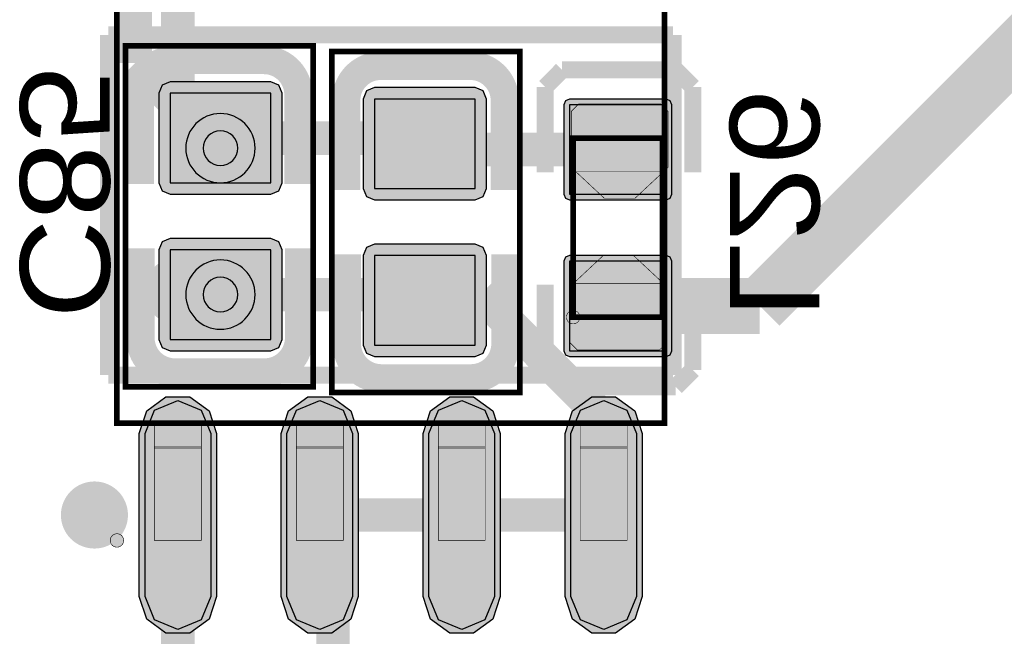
# Model space of a CAD drawing. Header units: millimetres. Extents: x -8 to 125, y -6 to 113.
# Tile 19 of 142: x 59.67 to 68.48, y 5.29 to 10.8. Entities that reach past the tile are written whole.
import ezdxf
from ezdxf.enums import TextEntityAlignment as Align

# ---------------------------------------------------------------- set-up
doc = ezdxf.new("R2010")
doc.units = ezdxf.units.MM
for name, color, linetype, true_color in [('Bottom Layer', 7, 'Continuous', 0x0000ff), ('Bottom Paste Mask Layer', 7, 'Continuous', 0x800000), ('Bottom Silkscreen Layer', 7, 'Continuous', 0x66cc33), ('Bottom Solder Mask Layer', 7, 'Continuous', 0xaa00ff), ('Component Marking Layer', 7, 'Continuous', 0x66ffcc), ('Component Shape Layer', 7, 'Continuous', 0x00cccc), ('Document Layer', 7, 'Continuous', 0xffffff), ('Hole Layer', 7, 'Continuous', 0x222222), ('Multi-Layer', 7, 'Continuous', 0xc0c0c0), ('Pin Floating Layer', 7, 'Continuous', 0xff99ff), ('Pin Soldering Layer', 7, 'Continuous', 0xcc9999), ('Top Layer', 7, 'Continuous', 0xff0000), ('Top Paste Mask Layer', 7, 'Continuous', 0x808080), ('Top Silkscreen Layer', 7, 'Continuous', 0xffcc00), ('Top Solder Mask Layer', 7, 'Continuous', 0x800080)]:
    doc.layers.add(name, color=color, linetype=linetype, true_color=true_color)
doc.styles.get("Standard").update_dxf_attribs({"font": 'arial.ttf'})

msp = doc.modelspace()

# ---------------------------------------------------------------- hatches: boundary and pattern name
at = {"layer": 'Bottom Layer'}
for points in [[(61.9181, 10.1424), (61.0181, 10.1424), (61.0181, 9.3424), (61.9181, 9.3424)], [(62.8469, 9.2916), (63.7469, 9.2916), (63.7469, 10.0916), (62.8469, 10.0916)], [(65.4561, 10.0407), (64.5921, 10.0407), (64.5921, 9.2407), (65.4561, 9.2407)], [(61.9181, 8.7424), (61.0181, 8.7424), (61.0181, 7.9424), (61.9181, 7.9424)], [(62.8469, 7.8916), (63.7469, 7.8916), (63.7469, 8.6916), (62.8469, 8.6916)], [(65.4561, 8.6409), (64.5921, 8.6409), (64.5921, 7.8409), (65.4561, 7.8409)]]:
    msp.add_hatch(color=256, dxfattribs=at).paths.add_polyline_path(points)
at = {"layer": 'Bottom Paste Mask Layer'}
for points in [[(61.9181, 10.1424), (61.0181, 10.1424), (61.0181, 9.3424), (61.9181, 9.3424)], [(62.8469, 9.2916), (63.7469, 9.2916), (63.7469, 10.0916), (62.8469, 10.0916)], [(65.1784, 9.2049), (64.9019, 9.2049), (64.6081, 9.479), (64.6081, 9.9823), (64.6721, 10.0463), (65.4081, 10.0463), (65.4721, 9.9823), (65.4721, 9.479)], [(61.9181, 8.7424), (61.0181, 8.7424), (61.0181, 7.9424), (61.9181, 7.9424)], [(62.8469, 7.8916), (63.7469, 7.8916), (63.7469, 8.6916), (62.8469, 8.6916)], [(65.1671, 8.6892), (64.8906, 8.6892), (64.5969, 8.415), (64.5969, 7.9117), (64.6609, 7.8477), (65.3969, 7.8477), (65.4609, 7.9117), (65.4609, 8.415)]]:
    msp.add_hatch(color=256, dxfattribs=at).paths.add_polyline_path(points)
at = {"layer": 'Bottom Solder Mask Layer'}
for points in [[(61.9181, 10.244), (61.0181, 10.244), (60.9463, 10.2143), (60.9165, 10.1424), (60.9165, 9.3424), (60.9463, 9.2706), (61.0181, 9.2408), (61.9181, 9.2408), (61.99, 9.2706), (62.0197, 9.3424), (62.0197, 10.1424), (61.99, 10.2143)], [(62.8469, 9.19), (63.7469, 9.19), (63.8188, 9.2198), (63.8485, 9.2916), (63.8485, 10.0916), (63.8188, 10.1635), (63.7469, 10.1932), (62.8469, 10.1932), (62.7751, 10.1635), (62.7453, 10.0916), (62.7453, 9.2916), (62.7751, 9.2198)], [(65.4561, 10.0915), (64.5921, 10.0915), (64.5562, 10.0766), (64.5413, 10.0407), (64.5413, 9.2407), (64.5562, 9.2048), (64.5921, 9.1899), (65.4561, 9.1899), (65.4921, 9.2048), (65.5069, 9.2407), (65.5069, 10.0407), (65.4921, 10.0766)], [(61.9181, 8.844), (61.0181, 8.844), (60.9463, 8.8142), (60.9165, 8.7424), (60.9165, 7.9424), (60.9463, 7.8706), (61.0181, 7.8408), (61.9181, 7.8408), (61.99, 7.8706), (62.0197, 7.9424), (62.0197, 8.7424), (61.99, 8.8142)], [(62.8469, 7.79), (63.7469, 7.79), (63.8188, 7.8198), (63.8485, 7.8916), (63.8485, 8.6916), (63.8188, 8.7634), (63.7469, 8.7932), (62.8469, 8.7932), (62.7751, 8.7634), (62.7453, 8.6916), (62.7453, 7.8916), (62.7751, 7.8198)], [(65.4561, 8.6917), (64.5921, 8.6917), (64.5562, 8.6768), (64.5413, 8.6409), (64.5413, 7.8409), (64.5562, 7.805), (64.5921, 7.7901), (65.4561, 7.7901), (65.4921, 7.805), (65.5069, 7.8409), (65.5069, 8.6409), (65.4921, 8.6768)]]:
    msp.add_hatch(color=256, dxfattribs=at).paths.add_polyline_path(points)
at = {"layer": 'Component Marking Layer'}
for points in [[(64.5641, 8.1408, 1), (64.6841, 8.1408, 1)], [(60.4821, 6.144, 1), (60.602, 6.144, 1)]]:
    msp.add_hatch(color=256, dxfattribs=at).paths.add_polyline_path(points)
at = {"layer": 'Pin Floating Layer'}
for points in [[(60.8771, 6.969), (60.8771, 7.204), (61.2971, 7.204), (61.2971, 6.969)], [(62.1471, 6.969), (62.1471, 7.204), (62.5671, 7.204), (62.5671, 6.969)], [(63.4171, 6.969), (63.4171, 7.204), (63.8371, 7.204), (63.8371, 6.969)], [(64.6871, 6.969), (64.6871, 7.204), (65.1071, 7.204), (65.1071, 6.969)]]:
    msp.add_hatch(color=256, dxfattribs=at).paths.add_polyline_path(points)
at = {"layer": 'Pin Soldering Layer'}
for points in [[(61.0181, 10.1424), (61.0181, 9.3424), (61.9181, 9.3424), (61.9181, 10.1424)], [(63.7469, 9.2916), (63.7469, 10.0916), (62.8469, 10.0916), (62.8469, 9.2916)], [(64.6241, 9.7407), (64.6241, 9.4407), (65.4241, 9.4407), (65.4241, 9.7407)], [(61.0181, 8.7424), (61.0181, 7.9424), (61.9181, 7.9424), (61.9181, 8.7424)], [(63.7469, 7.8916), (63.7469, 8.6916), (62.8469, 8.6916), (62.8469, 7.8916)], [(64.6241, 8.4409), (64.6241, 8.1409), (65.4241, 8.1409), (65.4241, 8.4409)], [(60.8771, 6.144), (60.8771, 6.979), (61.2971, 6.979), (61.2971, 6.144)], [(62.1471, 6.144), (62.1471, 6.979), (62.5671, 6.979), (62.5671, 6.144)], [(63.4171, 6.144), (63.4171, 6.979), (63.8371, 6.979), (63.8371, 6.144)], [(64.6871, 6.144), (64.6871, 6.979), (65.1071, 6.979), (65.1071, 6.144)]]:
    msp.add_hatch(color=256, dxfattribs=at).paths.add_polyline_path(points)
at = {"layer": 'Top Layer'}
for points in [[(61.3811, 5.6431), (61.295, 5.4352), (61.0871, 5.3491), (60.8792, 5.4352), (60.7931, 5.6431), (60.7931, 7.1001), (60.8792, 7.308), (61.0871, 7.3941), (61.295, 7.308), (61.3811, 7.1001)], [(62.6511, 5.6431), (62.565, 5.4352), (62.3571, 5.3491), (62.1492, 5.4352), (62.0631, 5.6431), (62.0631, 7.1001), (62.1492, 7.308), (62.3571, 7.3941), (62.565, 7.308), (62.6511, 7.1001)], [(63.9211, 5.6431), (63.835, 5.4352), (63.6271, 5.3491), (63.4192, 5.4352), (63.3331, 5.6431), (63.3331, 7.1001), (63.4192, 7.308), (63.6271, 7.3941), (63.835, 7.308), (63.9211, 7.1001)], [(65.1911, 5.6431), (65.105, 5.4352), (64.8971, 5.3491), (64.6892, 5.4352), (64.6031, 5.6431), (64.6031, 7.1001), (64.6892, 7.308), (64.8971, 7.3941), (65.105, 7.308), (65.1911, 7.1001)]]:
    msp.add_hatch(color=256, dxfattribs=at).paths.add_polyline_path(points)
at = {"layer": 'Top Paste Mask Layer'}
for points in [[(61.3811, 5.6431), (61.295, 5.4352), (61.0871, 5.3491), (60.8792, 5.4352), (60.7931, 5.6431), (60.7931, 7.1001), (60.8792, 7.308), (61.0871, 7.3941), (61.295, 7.308), (61.3811, 7.1001)], [(62.6511, 5.6431), (62.565, 5.4352), (62.3571, 5.3491), (62.1492, 5.4352), (62.0631, 5.6431), (62.0631, 7.1001), (62.1492, 7.308), (62.3571, 7.3941), (62.565, 7.308), (62.6511, 7.1001)], [(63.9211, 5.6431), (63.835, 5.4352), (63.6271, 5.3491), (63.4192, 5.4352), (63.3331, 5.6431), (63.3331, 7.1001), (63.4192, 7.308), (63.6271, 7.3941), (63.835, 7.308), (63.9211, 7.1001)], [(65.1911, 5.6431), (65.105, 5.4352), (64.8971, 5.3491), (64.6892, 5.4352), (64.6031, 5.6431), (64.6031, 7.1001), (64.6892, 7.308), (64.8971, 7.3941), (65.105, 7.308), (65.1911, 7.1001)]]:
    msp.add_hatch(color=256, dxfattribs=at).paths.add_polyline_path(points)
at = {"layer": 'Top Solder Mask Layer'}
for points in [[(61.4319, 5.6431), (61.3661, 5.4404), (61.1937, 5.3152), (60.9806, 5.3152), (60.8082, 5.4404), (60.7423, 5.6431), (60.7423, 7.1001), (60.8082, 7.3028), (60.9806, 7.428), (61.1937, 7.428), (61.3661, 7.3028), (61.4319, 7.1001)], [(62.7019, 5.6431), (62.6361, 5.4404), (62.4637, 5.3152), (62.2506, 5.3152), (62.0782, 5.4404), (62.0123, 5.6431), (62.0123, 7.1001), (62.0782, 7.3028), (62.2506, 7.428), (62.4637, 7.428), (62.6361, 7.3028), (62.7019, 7.1001)], [(63.9719, 5.6431), (63.9061, 5.4404), (63.7337, 5.3152), (63.5206, 5.3152), (63.3482, 5.4404), (63.2823, 5.6431), (63.2823, 7.1001), (63.3482, 7.3028), (63.5206, 7.428), (63.7337, 7.428), (63.9061, 7.3028), (63.9719, 7.1001)], [(65.2419, 5.6431), (65.1761, 5.4404), (65.0037, 5.3152), (64.7906, 5.3152), (64.6182, 5.4404), (64.5523, 5.6431), (64.5523, 7.1001), (64.6182, 7.3028), (64.7906, 7.428), (65.0037, 7.428), (65.1761, 7.3028), (65.2419, 7.1001)]]:
    msp.add_hatch(color=256, dxfattribs=at).paths.add_polyline_path(points)

# ---------------------------------------------------------------- linework, layer by layer
at = {"layer": 'Bottom Layer'}
for points, const_width in [([(66.2941, 8.2409), (73.7391, 15.6859)], 0.5), ([(60.7061, 14.7234), (60.7061, 10.414)], 0.3), ([(60.7061, 10.414), (61.4681, 9.652)], 0.3), ([(61.4681, 9.7424), (63.2461, 9.7424)], 0.3), ([(63.2461, 9.7424), (63.2969, 9.6916)], 0.3), ([(63.2969, 9.6916), (63.3479, 9.6407)], 0.3), ([(63.3479, 9.6407), (65.0241, 9.6407)], 0.3), ([(61.4681, 8.3424), (63.2461, 8.3424)], 0.3), ([(63.2461, 8.3424), (63.2969, 8.2916)], 0.3), ([(65.0241, 8.2409), (66.2941, 8.2409)], 0.5)]:
    msp.add_lwpolyline(points, dxfattribs=dict(at, const_width=const_width))
for points in [[(61.9181, 10.1424), (61.0181, 10.1424), (61.0181, 9.3424), (61.9181, 9.3424)], [(62.8469, 9.2916), (63.7469, 9.2916), (63.7469, 10.0916), (62.8469, 10.0916)], [(65.4561, 10.0407), (64.5921, 10.0407), (64.5921, 9.2407), (65.4561, 9.2407)], [(61.9181, 8.7424), (61.0181, 8.7424), (61.0181, 7.9424), (61.9181, 7.9424)], [(62.8469, 7.8916), (63.7469, 7.8916), (63.7469, 8.6916), (62.8469, 8.6916)], [(65.4561, 8.6409), (64.5921, 8.6409), (64.5921, 7.8409), (65.4561, 7.8409)]]:
    msp.add_lwpolyline(points, close=True, dxfattribs=at)
at = {"layer": 'Bottom Paste Mask Layer'}
for points in [[(61.9181, 10.1424), (61.0181, 10.1424), (61.0181, 9.3424), (61.9181, 9.3424)], [(62.8469, 9.2916), (63.7469, 9.2916), (63.7469, 10.0916), (62.8469, 10.0916)], [(61.9181, 8.7424), (61.0181, 8.7424), (61.0181, 7.9424), (61.9181, 7.9424)], [(62.8469, 7.8916), (63.7469, 7.8916), (63.7469, 8.6916), (62.8469, 8.6916)]]:
    msp.add_lwpolyline(points, close=True, dxfattribs=at)
at = {"layer": 'Bottom Paste Mask Layer', "const_width": 0.00508}
for points in [[(65.1784, 9.2049), (64.9019, 9.2049), (64.6081, 9.479), (64.6081, 9.9823), (64.6721, 10.0463), (65.4081, 10.0463), (65.4721, 9.9823), (65.4721, 9.479)], [(65.1784, 9.2049), (64.9019, 9.2049), (64.6081, 9.479), (64.6081, 9.9823), (64.6721, 10.0463), (65.4081, 10.0463), (65.4721, 9.9823), (65.4721, 9.479)], [(65.1671, 8.6892), (64.8906, 8.6892), (64.5969, 8.415), (64.5969, 7.9117), (64.6609, 7.8477), (65.3969, 7.8477), (65.4609, 7.9117), (65.4609, 8.415)], [(65.1671, 8.6892), (64.8906, 8.6892), (64.5969, 8.415), (64.5969, 7.9117), (64.6609, 7.8477), (65.3969, 7.8477), (65.4609, 7.9117), (65.4609, 8.415)]]:
    msp.add_lwpolyline(points, close=True, dxfattribs=at)
at = {"layer": 'Bottom Silkscreen Layer', "const_width": 0.254}
for points in [[(61.0563, 10.4409, 0.414214), (60.7465, 10.1311)], [(61.0563, 10.4409, 0.414214), (60.7465, 10.1311)], [(62.1661, 10.1311, 0.414214), (61.8563, 10.4409)], [(62.1661, 10.1311, 0.414214), (61.8563, 10.4409)], [(62.9029, 10.3886, 0.414214), (62.5931, 10.0788)], [(62.9029, 10.3886, 0.414214), (62.5931, 10.0788)], [(64.0128, 10.0788, 0.414214), (63.7029, 10.3886)], [(64.0128, 10.0788, 0.414214), (63.7029, 10.3886)], [(60.7523, 7.9552, 0.414214), (61.0621, 7.6454)], [(60.7523, 7.9552, 0.414214), (61.0621, 7.6454)], [(61.8621, 7.6454, 0.414214), (62.172, 7.9552)], [(61.8621, 7.6454, 0.414214), (62.172, 7.9552)], [(62.5989, 7.9029, 0.414214), (62.9087, 7.5931)], [(62.5989, 7.9029, 0.414214), (62.9087, 7.5931)], [(63.7087, 7.5931, 0.414214), (64.0186, 7.9029)], [(63.7087, 7.5931, 0.414214), (64.0186, 7.9029)]]:
    msp.add_lwpolyline(points, format="xyb", dxfattribs=at)
at = {"layer": 'Bottom Silkscreen Layer'}
for points, const_width in [([(61.0563, 10.4409), (61.8563, 10.4409)], 0.254), ([(61.0563, 10.4409), (61.8563, 10.4409)], 0.254), ([(63.7029, 10.3886), (62.9029, 10.3886)], 0.254), ([(63.7029, 10.3886), (62.9029, 10.3886)], 0.254), ([(64.5251, 10.3515), (64.3728, 10.1992)], 0.1524), ([(64.5251, 10.3515), (64.3728, 10.1992)], 0.1524), ([(65.5416, 10.3515), (64.5251, 10.3515)], 0.1524), ([(65.5416, 10.3515), (64.5251, 10.3515)], 0.1524), ([(65.694, 10.1992), (65.5416, 10.3515)], 0.1524), ([(65.694, 10.1992), (65.5416, 10.3515)], 0.1524), ([(60.7465, 9.3311), (60.7465, 10.1311)], 0.254), ([(60.7465, 9.3311), (60.7465, 10.1311)], 0.254), ([(62.1661, 9.3311), (62.1661, 10.1311)], 0.254), ([(62.1661, 9.3311), (62.1661, 10.1311)], 0.254), ([(64.3728, 10.1992), (64.3728, 9.4372)], 0.152), ([(64.3728, 10.1992), (64.3728, 9.4372)], 0.152), ([(65.694, 10.1992), (65.694, 9.4372)], 0.152), ([(65.694, 10.1992), (65.694, 9.4372)], 0.152), ([(62.5931, 9.2788), (62.5931, 10.0788)], 0.254), ([(62.5931, 9.2788), (62.5931, 10.0788)], 0.254), ([(64.0127, 9.2788), (64.0127, 10.0788)], 0.254), ([(64.0127, 9.2788), (64.0127, 10.0788)], 0.254), ([(60.7523, 8.7552), (60.7523, 7.9552)], 0.254), ([(60.7523, 8.7552), (60.7523, 7.9552)], 0.254), ([(62.172, 8.7552), (62.172, 7.9552)], 0.254), ([(62.172, 8.7552), (62.172, 7.9552)], 0.254), ([(62.5989, 8.7029), (62.5989, 7.9029)], 0.254), ([(62.5989, 8.7029), (62.5989, 7.9029)], 0.254), ([(64.0186, 8.7029), (64.0186, 7.9029)], 0.254), ([(64.0186, 8.7029), (64.0186, 7.9029)], 0.254), ([(64.3728, 7.6691), (64.3728, 8.4311)], 0.152), ([(64.3728, 7.6691), (64.3728, 8.4311)], 0.152), ([(65.694, 7.6691), (65.694, 8.4311)], 0.152), ([(65.694, 7.6691), (65.694, 8.4311)], 0.152), ([(61.0621, 7.6454), (61.8622, 7.6454)], 0.254), ([(61.0621, 7.6454), (61.8622, 7.6454)], 0.254), ([(63.7087, 7.5931), (62.9087, 7.5931)], 0.254), ([(63.7087, 7.5931), (62.9087, 7.5931)], 0.254), ([(64.3728, 7.6691), (64.5251, 7.5167)], 0.1524), ([(64.3728, 7.6691), (64.5251, 7.5167)], 0.1524), ([(65.5416, 7.5167), (65.694, 7.6691)], 0.1524), ([(65.5416, 7.5167), (65.694, 7.6691)], 0.1524), ([(64.5251, 7.5167), (65.5416, 7.5167)], 0.1524), ([(64.5251, 7.5167), (65.5416, 7.5167)], 0.1524)]:
    msp.add_lwpolyline(points, dxfattribs=dict(at, const_width=const_width))
at = {"layer": 'Bottom Solder Mask Layer'}
for points in [[(61.9181, 10.244), (61.0181, 10.244), (60.9463, 10.2143), (60.9165, 10.1424), (60.9165, 9.3424), (60.9463, 9.2706), (61.0181, 9.2408), (61.9181, 9.2408), (61.99, 9.2706), (62.0197, 9.3424), (62.0197, 10.1424), (61.99, 10.2143)], [(62.8469, 9.19), (63.7469, 9.19), (63.8188, 9.2198), (63.8485, 9.2916), (63.8485, 10.0916), (63.8188, 10.1635), (63.7469, 10.1932), (62.8469, 10.1932), (62.7751, 10.1635), (62.7453, 10.0916), (62.7453, 9.2916), (62.7751, 9.2198)], [(65.4561, 10.0915), (64.5921, 10.0915), (64.5562, 10.0766), (64.5413, 10.0407), (64.5413, 9.2407), (64.5562, 9.2048), (64.5921, 9.1899), (65.4561, 9.1899), (65.4921, 9.2048), (65.5069, 9.2407), (65.5069, 10.0407), (65.4921, 10.0766)], [(61.9181, 8.844), (61.0181, 8.844), (60.9463, 8.8142), (60.9165, 8.7424), (60.9165, 7.9424), (60.9463, 7.8706), (61.0181, 7.8408), (61.9181, 7.8408), (61.99, 7.8706), (62.0197, 7.9424), (62.0197, 8.7424), (61.99, 8.8142)], [(62.8469, 7.79), (63.7469, 7.79), (63.8188, 7.8198), (63.8485, 7.8916), (63.8485, 8.6916), (63.8188, 8.7634), (63.7469, 8.7932), (62.8469, 8.7932), (62.7751, 8.7634), (62.7453, 8.6916), (62.7453, 7.8916), (62.7751, 7.8198)], [(65.4561, 8.6917), (64.5921, 8.6917), (64.5562, 8.6768), (64.5413, 8.6409), (64.5413, 7.8409), (64.5562, 7.805), (64.5921, 7.7901), (65.4561, 7.7901), (65.4921, 7.805), (65.5069, 7.8409), (65.5069, 8.6409), (65.4921, 8.6768)]]:
    msp.add_lwpolyline(points, close=True, dxfattribs=at)
at = {"layer": 'Component Marking Layer', "const_width": 0.00508}
for points in [[(64.5641, 8.1408, 1), (64.6841, 8.1408, 1)], [(60.4821, 6.144, 1), (60.602, 6.144, 1)]]:
    msp.add_lwpolyline(points, format="xyb", close=True, dxfattribs=at)
at = {"layer": 'Component Shape Layer', "const_width": 0.0508}
for points in [[(60.5421, 7.194), (60.5421, 11.094), (65.4421, 11.094), (65.4421, 7.194)], [(60.5421, 7.194), (60.5421, 11.094), (65.4421, 11.094), (65.4421, 7.194)], [(60.6195, 10.5679), (60.6195, 7.5184), (62.299, 7.5184), (62.299, 10.5679)], [(60.6195, 10.5679), (60.6195, 7.5184), (62.299, 7.5184), (62.299, 10.5679)], [(64.1456, 7.4661), (64.1456, 10.5156), (62.4661, 10.5156), (62.4661, 7.4661)], [(64.1456, 7.4661), (64.1456, 10.5156), (62.4661, 10.5156), (62.4661, 7.4661)], [(64.6243, 9.7408), (64.6243, 8.1408), (65.4243, 8.1408), (65.4243, 9.7408)], [(64.6243, 9.7408), (64.6243, 8.1408), (65.4243, 8.1408), (65.4243, 9.7408)]]:
    msp.add_lwpolyline(points, close=True, dxfattribs=at)
at = {"layer": 'Document Layer', "const_width": 0.3}
msp.add_lwpolyline([(60.937, 5.744, 1), (61.2372, 5.744, 1)], format="xyb", close=True, dxfattribs=at)
msp.add_lwpolyline([(60.937, 5.744, 1), (61.2372, 5.744, 1)], format="xyb", close=True, dxfattribs=at)
at = {"layer": 'Hole Layer'}
for points in [[(61.3131, 9.652, 1), (61.6231, 9.652, 1)], [(61.3131, 8.3424, 1), (61.6231, 8.3424, 1)]]:
    msp.add_lwpolyline(points, format="xyb", close=True, dxfattribs=at)
at = {"layer": 'Multi-Layer'}
for points in [[(61.1581, 9.652, 1), (61.7781, 9.652, 1)], [(61.1581, 8.3424, 1), (61.7781, 8.3424, 1)]]:
    msp.add_lwpolyline(points, format="xyb", close=True, dxfattribs=at)
at = {"layer": 'Pin Floating Layer', "const_width": 0.00508}
for points in [[(60.8771, 6.969), (60.8771, 7.204), (61.2971, 7.204), (61.2971, 6.969)], [(60.8771, 6.969), (60.8771, 7.204), (61.2971, 7.204), (61.2971, 6.969)], [(62.1471, 6.969), (62.1471, 7.204), (62.5671, 7.204), (62.5671, 6.969)], [(62.1471, 6.969), (62.1471, 7.204), (62.5671, 7.204), (62.5671, 6.969)], [(63.4171, 6.969), (63.4171, 7.204), (63.8371, 7.204), (63.8371, 6.969)], [(63.4171, 6.969), (63.4171, 7.204), (63.8371, 7.204), (63.8371, 6.969)], [(64.6871, 6.969), (64.6871, 7.204), (65.1071, 7.204), (65.1071, 6.969)], [(64.6871, 6.969), (64.6871, 7.204), (65.1071, 7.204), (65.1071, 6.969)]]:
    msp.add_lwpolyline(points, close=True, dxfattribs=at)
at = {"layer": 'Pin Soldering Layer', "const_width": 0.00508}
for points in [[(61.0181, 10.1424), (61.0181, 9.3424), (61.9181, 9.3424), (61.9181, 10.1424)], [(61.0181, 10.1424), (61.0181, 9.3424), (61.9181, 9.3424), (61.9181, 10.1424)], [(63.7469, 9.2916), (63.7469, 10.0916), (62.8469, 10.0916), (62.8469, 9.2916)], [(63.7469, 9.2916), (63.7469, 10.0916), (62.8469, 10.0916), (62.8469, 9.2916)], [(64.6241, 9.7407), (64.6241, 9.4407), (65.4241, 9.4407), (65.4241, 9.7407)], [(64.6241, 9.7407), (64.6241, 9.4407), (65.4241, 9.4407), (65.4241, 9.7407)], [(61.0181, 8.7424), (61.0181, 7.9424), (61.9181, 7.9424), (61.9181, 8.7424)], [(61.0181, 8.7424), (61.0181, 7.9424), (61.9181, 7.9424), (61.9181, 8.7424)], [(63.7469, 7.8916), (63.7469, 8.6916), (62.8469, 8.6916), (62.8469, 7.8916)], [(63.7469, 7.8916), (63.7469, 8.6916), (62.8469, 8.6916), (62.8469, 7.8916)], [(64.6241, 8.4409), (64.6241, 8.1409), (65.4241, 8.1409), (65.4241, 8.4409)], [(64.6241, 8.4409), (64.6241, 8.1409), (65.4241, 8.1409), (65.4241, 8.4409)], [(60.8771, 6.144), (60.8771, 6.979), (61.2971, 6.979), (61.2971, 6.144)], [(60.8771, 6.144), (60.8771, 6.979), (61.2971, 6.979), (61.2971, 6.144)], [(62.1471, 6.144), (62.1471, 6.979), (62.5671, 6.979), (62.5671, 6.144)], [(62.1471, 6.144), (62.1471, 6.979), (62.5671, 6.979), (62.5671, 6.144)], [(63.4171, 6.144), (63.4171, 6.979), (63.8371, 6.979), (63.8371, 6.144)], [(63.4171, 6.144), (63.4171, 6.979), (63.8371, 6.979), (63.8371, 6.144)], [(64.6871, 6.144), (64.6871, 6.979), (65.1071, 6.979), (65.1071, 6.144)], [(64.6871, 6.144), (64.6871, 6.979), (65.1071, 6.979), (65.1071, 6.144)]]:
    msp.add_lwpolyline(points, close=True, dxfattribs=at)
at = {"layer": 'Top Layer', "const_width": 0.3}
for points in [[(61.0871, 11.9164), (61.0871, 10.033)], [(61.0871, 10.033), (61.4681, 9.652)], [(61.4681, 8.3424), (63.7938, 8.3424)], [(64.8971, 7.239), (63.7938, 8.3424)], [(64.8971, 6.3716), (64.8971, 7.239)], [(61.0871, 6.3716), (61.0871, 4.4364)], [(62.3571, 6.3716), (63.6271, 6.3716)], [(62.3571, 6.3716), (62.4755, 6.2532)], [(63.6271, 6.3716), (64.8971, 6.3716)], [(62.4755, 6.2532), (62.4755, 4.318)]]:
    msp.add_lwpolyline(points, dxfattribs=at)
at = {"layer": 'Top Layer'}
for points in [[(61.3811, 5.6431), (61.295, 5.4352), (61.0871, 5.3491), (60.8792, 5.4352), (60.7931, 5.6431), (60.7931, 7.1001), (60.8792, 7.308), (61.0871, 7.3941), (61.295, 7.308), (61.3811, 7.1001)], [(62.6511, 5.6431), (62.565, 5.4352), (62.3571, 5.3491), (62.1492, 5.4352), (62.0631, 5.6431), (62.0631, 7.1001), (62.1492, 7.308), (62.3571, 7.3941), (62.565, 7.308), (62.6511, 7.1001)], [(63.9211, 5.6431), (63.835, 5.4352), (63.6271, 5.3491), (63.4192, 5.4352), (63.3331, 5.6431), (63.3331, 7.1001), (63.4192, 7.308), (63.6271, 7.3941), (63.835, 7.308), (63.9211, 7.1001)], [(65.1911, 5.6431), (65.105, 5.4352), (64.8971, 5.3491), (64.6892, 5.4352), (64.6031, 5.6431), (64.6031, 7.1001), (64.6892, 7.308), (64.8971, 7.3941), (65.105, 7.308), (65.1911, 7.1001)]]:
    msp.add_lwpolyline(points, close=True, dxfattribs=at)
at = {"layer": 'Top Paste Mask Layer'}
for points in [[(61.3811, 5.6431), (61.295, 5.4352), (61.0871, 5.3491), (60.8792, 5.4352), (60.7931, 5.6431), (60.7931, 7.1001), (60.8792, 7.308), (61.0871, 7.3941), (61.295, 7.308), (61.3811, 7.1001)], [(62.6511, 5.6431), (62.565, 5.4352), (62.3571, 5.3491), (62.1492, 5.4352), (62.0631, 5.6431), (62.0631, 7.1001), (62.1492, 7.308), (62.3571, 7.3941), (62.565, 7.308), (62.6511, 7.1001)], [(63.9211, 5.6431), (63.835, 5.4352), (63.6271, 5.3491), (63.4192, 5.4352), (63.3331, 5.6431), (63.3331, 7.1001), (63.4192, 7.308), (63.6271, 7.3941), (63.835, 7.308), (63.9211, 7.1001)], [(65.1911, 5.6431), (65.105, 5.4352), (64.8971, 5.3491), (64.6892, 5.4352), (64.6031, 5.6431), (64.6031, 7.1001), (64.6892, 7.308), (64.8971, 7.3941), (65.105, 7.308), (65.1911, 7.1001)]]:
    msp.add_lwpolyline(points, close=True, dxfattribs=at)
at = {"layer": 'Top Silkscreen Layer', "const_width": 0.1524}
for points in [[(60.4659, 7.6226), (60.4659, 10.6654)], [(60.4659, 10.6654), (65.5183, 10.6654)], [(60.4659, 7.6226), (60.4659, 10.6654)], [(60.4659, 10.6654), (65.5183, 10.6654)], [(65.5183, 10.6654), (65.5183, 7.6226)], [(65.5183, 10.6654), (65.5183, 7.6226)], [(65.5183, 7.6226), (60.4659, 7.6226)], [(65.5183, 7.6226), (60.4659, 7.6226)]]:
    msp.add_lwpolyline(points, dxfattribs=at)
at = {"layer": 'Top Silkscreen Layer', "const_width": 0.3}
for points in [[(60.937, 8.3749, 1), (61.2372, 8.3749, 1)], [(60.937, 8.3749, 1), (61.2372, 8.3749, 1)], [(60.1905, 6.3716, 1), (60.4907, 6.3716, 1)], [(60.1905, 6.3716, 1), (60.4907, 6.3716, 1)]]:
    msp.add_lwpolyline(points, format="xyb", close=True, dxfattribs=at)
at = {"layer": 'Top Solder Mask Layer'}
for points in [[(61.4319, 5.6431), (61.3661, 5.4404), (61.1937, 5.3152), (60.9806, 5.3152), (60.8082, 5.4404), (60.7423, 5.6431), (60.7423, 7.1001), (60.8082, 7.3028), (60.9806, 7.428), (61.1937, 7.428), (61.3661, 7.3028), (61.4319, 7.1001)], [(62.7019, 5.6431), (62.6361, 5.4404), (62.4637, 5.3152), (62.2506, 5.3152), (62.0782, 5.4404), (62.0123, 5.6431), (62.0123, 7.1001), (62.0782, 7.3028), (62.2506, 7.428), (62.4637, 7.428), (62.6361, 7.3028), (62.7019, 7.1001)], [(63.9719, 5.6431), (63.9061, 5.4404), (63.7337, 5.3152), (63.5206, 5.3152), (63.3482, 5.4404), (63.2823, 5.6431), (63.2823, 7.1001), (63.3482, 7.3028), (63.5206, 7.428), (63.7337, 7.428), (63.9061, 7.3028), (63.9719, 7.1001)], [(65.2419, 5.6431), (65.1761, 5.4404), (65.0037, 5.3152), (64.7906, 5.3152), (64.6182, 5.4404), (64.5523, 5.6431), (64.5523, 7.1001), (64.6182, 7.3028), (64.7906, 7.428), (65.0037, 7.428), (65.1761, 7.3028), (65.2419, 7.1001)]]:
    msp.add_lwpolyline(points, close=True, dxfattribs=at)

# ---------------------------------------------------------------- texts
at = {"layer": 'Bottom Silkscreen Layer', "text_generation_flag": 2, "width": 1.1}
for s, rotation, p in [('C85', -90, (59.4361, 8.128)), ('L26', 990, (65.7861, 8.128))]:
    msp.add_text(s, height=0.8001, rotation=rotation, dxfattribs=at).set_placement(p, align=Align.BOTTOM_LEFT)

doc.saveas('drawing.dxf')
